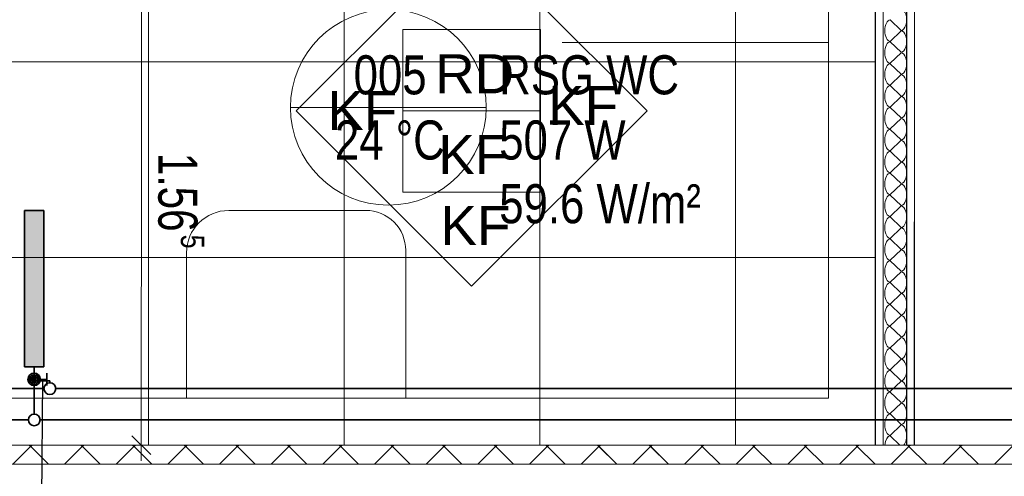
# Model space of a CAD drawing. Extents: x 229 to 926, y 37 to 878.
# Tile 186 of 194: x 558 to 620, y 666 to 695. Entities that reach past the tile are written whole.
import ezdxf
from ezdxf.lldxf.tags import DXFTag

# ---------------------------------------------------------------- set-up
doc = ezdxf.new("R2010")
doc.units = 0
doc.layers.get('0').update_dxf_attribs({"lineweight": 13})
doc.layers.add('A_BI_Innenwand', color=7, linetype='Continuous', lineweight=18, true_color=0x80ff80, plot=False)
for name, color, linetype, lineweight, true_color in [('A_BI_Raum', 1, 'Continuous', 18, 0xff0000), ('H_BI_Heizkoerper', 1, 'Continuous', 35, 0xff0000), ('H_BI_Heizkoerperflaeche', 7, 'Continuous', 35, 0xffcccc), ('H_BI_Ruecklauf', 5, 'fein_strichliert', 35, 0x0000ff), ('H_BI_Vorlauf', 7, 'Continuous', 35, 0xed0e24)]:
    doc.layers.add(name, color=color, linetype=linetype, lineweight=lineweight, true_color=true_color)
for name, color, linetype, lineweight in [('Ausstattung', 7, 'Continuous', 25), ('Beschriftung', 7, 'Continuous', 25), ('Beschriftung-A03ENJ5NI0', 7, 'Continuous', 25), ('Deckenspiegel', 7, 'Continuous', 25), ('Fullfläche', 7, 'Continuous', 25), ('Fullfläche-A03ENJ5QI0', 7, 'Continuous', 25), ('Maßlinien', 7, 'Continuous', 25), ('Maßlinien-A03ENJ5WI0', 7, 'Continuous', 25), ('Wände', 7, 'Continuous', 25), ('Wände-A03ENJ5VI0', 7, 'Continuous', 25), ('X_BI_Text', 7, 'Continuous', 25)]:
    doc.layers.add(name, color=color, linetype=linetype, lineweight=lineweight)
doc.styles.get("Standard").update_dxf_attribs({"font": 'arial.ttf'})
tags = doc.linetypes.add('fein_strichliert', pattern=[4, 1, -2, 1]).pattern_tags.tags
tags[8:9] = [DXFTag(74, 4), DXFTag(75, 0), DXFTag(340, '0'), DXFTag(46, 0.0), DXFTag(50, 0.0), DXFTag(44, 0.0), DXFTag(45, 0.0)]
tags[6:7] = [DXFTag(74, 4), DXFTag(75, 0), DXFTag(340, '0'), DXFTag(46, 0.0), DXFTag(50, 0.0), DXFTag(44, 0.0), DXFTag(45, 0.0)]
tags[4:5] = [DXFTag(74, 4), DXFTag(75, 0), DXFTag(340, '0'), DXFTag(46, 0.0), DXFTag(50, 0.0), DXFTag(44, 0.0), DXFTag(45, 0.0)]

# ---------------------------------------------------------------- blocks, each defined once
blk = doc.blocks.new('Referenz-A03ENJ5LI0', base_point=(255.728, 65.704))
at = {"layer": 'Ausstattung', "color": 0, "lineweight": -2}
for p, q in [((609.185, 693.596), (592.185, 693.596)), ((570.885, 682.846), (579.636, 682.846)), ((568.185, 670.846), (568.185, 680.146)), ((582.185, 680.297), (582.185, 670.846)), ((582.185, 670.846), (568.185, 670.846))]:
    blk.add_line(p, q, dxfattribs=at)
for centre, major_axis, end_param in [((570.885, 680.146), (0, 2.7), 1.570796), ((579.636, 680.297), (2.549, 0), 1.570797)]:
    blk.add_ellipse(centre, major_axis=major_axis, ratio=1, start_param=0, end_param=end_param, dxfattribs=at)
at = {"layer": 'Beschriftung', "color": 0, "lineweight": -2}
for p, q in [((575.179, 689.211), (586.394, 700.423)), ((586.394, 700.423), (597.606, 689.208)), ((581.993, 689.21), (581.993, 694.41)), ((581.993, 694.41), (590.793, 694.409)), ((590.793, 694.409), (590.793, 689.209)), ((586.391, 677.996), (575.179, 689.211)), ((581.992, 684.01), (581.993, 689.21)), ((590.793, 689.209), (581.993, 689.21)), ((597.606, 689.208), (586.391, 677.996)), ((590.793, 689.209), (590.792, 684.009)), ((590.792, 684.009), (581.992, 684.01))]:
    blk.add_line(p, q, dxfattribs=at)
at = {"layer": 'Fullfläche', "color": 0, "lineweight": -2}
for p, q in [((613.135, 695.032), (613.835, 694.36)), ((613.835, 694.332), (613.135, 693.66)), ((613.135, 693.632), (613.835, 692.96)), ((613.835, 692.932), (613.135, 692.26)), ((613.135, 692.232), (613.835, 691.56)), ((613.835, 691.532), (613.135, 690.86)), ((613.135, 690.832), (613.835, 690.16)), ((613.835, 690.132), (613.135, 689.46)), ((613.135, 689.432), (613.835, 688.76)), ((613.835, 688.732), (613.135, 688.06)), ((613.135, 688.032), (613.835, 687.36)), ((613.835, 687.332), (613.135, 686.66)), ((613.135, 686.632), (613.835, 685.96)), ((613.835, 685.932), (613.135, 685.26)), ((613.135, 685.232), (613.835, 684.56)), ((613.835, 684.532), (613.135, 683.86)), ((613.135, 683.832), (613.835, 683.16)), ((613.835, 683.132), (613.135, 682.46)), ((613.135, 682.432), (613.835, 681.76)), ((613.835, 681.732), (613.135, 681.06)), ((613.135, 681.032), (613.835, 680.36)), ((613.835, 680.332), (613.135, 679.66)), ((613.135, 679.632), (613.835, 678.96)), ((613.835, 678.932), (613.135, 678.26)), ((613.135, 678.232), (613.835, 677.56)), ((613.835, 677.532), (613.135, 676.86)), ((613.135, 676.832), (613.835, 676.16)), ((613.835, 676.132), (613.135, 675.46)), ((613.135, 675.432), (613.835, 674.76)), ((613.835, 674.732), (613.135, 674.06)), ((613.135, 674.032), (613.835, 673.36)), ((613.835, 673.332), (613.135, 672.66)), ((613.135, 672.632), (613.835, 671.96)), ((613.835, 671.932), (613.135, 671.26)), ((613.135, 671.232), (613.835, 670.56)), ((613.835, 670.532), (613.135, 669.86)), ((613.135, 669.832), (613.835, 669.16)), ((613.835, 669.132), (613.135, 668.46)), ((613.135, 668.432), (613.745, 667.846)), ((558.225, 667.754), (557.097, 666.624)), ((558.136, 667.846), (558.225, 667.757)), ((558.32, 667.846), (558.232, 667.757)), ((558.232, 667.754), (559.36, 666.624)), ((561.525, 667.754), (560.396, 666.624)), ((561.436, 667.846), (561.525, 667.757)), ((561.62, 667.846), (561.532, 667.757)), ((561.532, 667.754), (562.661, 666.624)), ((564.825, 667.754), (563.696, 666.624)), ((564.736, 667.846), (564.825, 667.757)), ((564.92, 667.846), (564.832, 667.757)), ((564.832, 667.754), (565.961, 666.623)), ((568.125, 667.754), (566.995, 666.623)), ((568.036, 667.846), (568.125, 667.757)), ((568.22, 667.846), (568.132, 667.757)), ((568.132, 667.754), (569.261, 666.623)), ((571.425, 667.754), (570.295, 666.623)), ((571.336, 667.846), (571.425, 667.757)), ((571.52, 667.846), (571.432, 667.757)), ((571.432, 667.754), (572.562, 666.623)), ((574.725, 667.754), (573.595, 666.622)), ((574.636, 667.846), (574.725, 667.757)), ((574.82, 667.846), (574.732, 667.757)), ((574.732, 667.754), (575.862, 666.622)), ((578.025, 667.754), (576.894, 666.622)), ((577.936, 667.846), (578.025, 667.757)), ((578.12, 667.846), (578.032, 667.757)), ((578.032, 667.754), (579.163, 666.622)), ((581.325, 667.754), (580.194, 666.622)), ((581.237, 667.846), (581.325, 667.757)), ((581.42, 667.846), (581.332, 667.757)), ((581.332, 667.754), (582.463, 666.621)), ((584.625, 667.754), (583.493, 666.621)), ((584.537, 667.846), (584.625, 667.757)), ((584.72, 667.846), (584.632, 667.757)), ((584.632, 667.754), (585.764, 666.621)), ((587.925, 667.754), (586.793, 666.621)), ((587.837, 667.846), (587.925, 667.758)), ((588.02, 667.846), (587.932, 667.758)), ((587.932, 667.754), (589.064, 666.621)), ((591.225, 667.754), (590.092, 666.621)), ((591.137, 667.846), (591.225, 667.758)), ((591.32, 667.846), (591.232, 667.758)), ((591.232, 667.754), (592.365, 666.62)), ((594.525, 667.754), (593.392, 666.62)), ((594.437, 667.846), (594.525, 667.758)), ((594.62, 667.846), (594.532, 667.758)), ((594.532, 667.754), (595.665, 666.62)), ((597.825, 667.754), (596.692, 666.62)), ((597.737, 667.846), (597.825, 667.758)), ((597.92, 667.846), (597.832, 667.758)), ((597.832, 667.754), (598.965, 666.619)), ((601.125, 667.754), (599.991, 666.619)), ((601.037, 667.846), (601.125, 667.758)), ((601.22, 667.846), (601.132, 667.758)), ((601.132, 667.754), (602.266, 666.619)), ((604.425, 667.754), (603.291, 666.619)), ((604.337, 667.846), (604.425, 667.758)), ((604.52, 667.846), (604.432, 667.758)), ((604.432, 667.754), (605.566, 666.619)), ((607.725, 667.754), (606.59, 666.619)), ((607.637, 667.846), (607.725, 667.758)), ((607.82, 667.846), (607.732, 667.758)), ((607.732, 667.754), (608.867, 666.618)), ((611.025, 667.754), (609.89, 666.618)), ((610.937, 667.846), (611.025, 667.758)), ((611.12, 667.846), (611.032, 667.758)), ((611.032, 667.754), (612.167, 666.618)), ((614.325, 667.754), (613.189, 666.618)), ((614.237, 667.846), (614.325, 667.758)), ((614.42, 667.846), (614.332, 667.758)), ((614.332, 667.754), (615.467, 666.617)), ((617.625, 667.755), (616.489, 666.617)), ((617.537, 667.846), (617.625, 667.758)), ((617.72, 667.846), (617.632, 667.758)), ((617.632, 667.755), (618.768, 666.617)), ((620.925, 667.755), (619.789, 666.617))]:
    blk.add_line(p, q, dxfattribs=at)
for centre, start_param, end_param in [((613.835, 695.046), 0, 3.141593), ((613.135, 694.346), 3.141593, 4.712389), ((613.135, 694.346), 4.712389, 6.283185), ((613.835, 693.646), 0, 3.141593), ((613.135, 692.946), 3.141593, 4.712389), ((613.135, 692.946), 4.712389, 6.283185), ((613.835, 692.246), 0, 3.141593), ((613.135, 691.546), 3.141593, 4.712389), ((613.135, 691.546), 4.712389, 6.283185), ((613.835, 690.846), 0, 3.141593), ((613.135, 690.146), 3.141593, 4.712389), ((613.135, 690.146), 4.712389, 6.283185), ((613.835, 689.446), 0, 3.141593), ((613.135, 688.746), 3.141593, 4.712389), ((613.135, 688.746), 4.712389, 6.283185), ((613.835, 688.046), 0, 3.141593), ((613.135, 687.346), 3.141593, 4.712389), ((613.135, 687.346), 4.712389, 6.283185), ((613.835, 686.646), 0, 3.141593), ((613.135, 685.946), 3.141593, 4.712389), ((613.135, 685.946), 4.712389, 6.283185), ((613.835, 685.246), 0, 3.141593), ((613.135, 684.546), 3.141593, 4.712389), ((613.135, 684.546), 4.712389, 6.283185), ((613.835, 683.846), 0, 3.141593), ((613.135, 683.146), 3.141593, 4.712389), ((613.135, 683.146), 4.712389, 6.283185), ((613.835, 682.446), 0, 3.141593), ((613.135, 681.746), 3.141593, 4.712389), ((613.135, 681.746), 4.712389, 6.283185), ((613.835, 681.046), 0, 3.141593), ((613.135, 680.346), 3.141593, 4.712389), ((613.135, 680.346), 4.712389, 6.283185), ((613.835, 679.646), 0, 3.141593), ((613.135, 678.946), 3.141593, 4.712389), ((613.135, 678.946), 4.712389, 6.283185), ((613.835, 678.246), 0, 3.141593), ((613.135, 677.546), 3.141593, 4.712389), ((613.135, 677.546), 4.712389, 6.283185), ((613.835, 676.846), 0, 3.141593), ((613.135, 676.146), 3.141593, 4.712389), ((613.135, 676.146), 4.712389, 6.283185), ((613.835, 675.446), 0, 3.141593), ((613.135, 674.746), 3.141593, 4.712389), ((613.135, 674.746), 4.712389, 6.283185), ((613.835, 674.046), 0, 3.141593), ((613.135, 673.346), 3.141593, 4.712389), ((613.135, 673.346), 4.712389, 6.283185), ((613.835, 672.646), 0, 3.141593), ((613.135, 671.946), 3.141593, 4.712389), ((613.135, 671.946), 4.712389, 6.283185), ((613.835, 671.246), 0, 3.141593), ((613.135, 670.546), 3.141593, 4.712389), ((613.135, 670.546), 4.712389, 6.283185), ((613.835, 669.846), 0, 3.141593), ((613.135, 669.146), 3.141593, 4.712389), ((613.135, 669.146), 4.712389, 6.283185), ((613.835, 668.446), 0.506003, 3.141593), ((613.135, 667.746), 3.141593, 4.566221)]:
    blk.add_ellipse(centre, major_axis=(0, -0.686), ratio=0.5, start_param=start_param, end_param=end_param, dxfattribs=at)
at = {"layer": 'Maßlinien', "color": 0, "lineweight": -2}
for p, q in [((565.298, 692.014), (565.299, 699.145)), ((565.298, 688.116), (565.298, 692.014)), ((565.295, 667.845), (565.298, 688.116)), ((565.895, 667.245), (564.695, 668.445)), ((565.295, 667.845), (564.295, 667.845)), ((565.295, 667.845), (566.295, 667.845)), ((565.295, 667.845), (565.295, 666.845))]:
    blk.add_line(p, q, dxfattribs=at)
at = {"layer": 'Wände', "color": 0, "lineweight": -2}
for p, q in [((609.185, 670.846), (609.185, 729.346)), ((612.185, 667.846), (612.185, 729.346)), ((612.685, 729.346), (612.685, 667.846)), ((614.185, 729.346), (614.185, 667.846)), ((614.685, 667.846), (614.685, 729.346)), ((556.834, 670.846), (609.185, 670.846)), ((612.185, 667.846), (552.834, 667.846)), ((673.234, 667.846), (612.185, 667.846)), ((674.034, 666.61), (549.334, 666.625))]:
    blk.add_line(p, q, dxfattribs=at)
at = {"layer": 'Beschriftung', "color": 0, "lineweight": -2, "char_height": 2.5, "attachment_point": 1, "rotation": 359.99316}
for s, insert in [('{\\fArial;RD}', (584.069, 692.836)), ('{\\fArial;KF}', (591.286, 690.812)), ('{\\fArial;KF}', (577.18, 690.483)), ('{\\fArial;KF}', (584.268, 687.669)), ('{\\fArial;KF}', (584.407, 683.135))]:
    blk.add_mtext(s, dxfattribs=dict(at, insert=insert))
at = {"layer": 'Maßlinien', "color": 0, "lineweight": -2, "attachment_point": 1, "rotation": 269.99315}
for s, insert, char_height in [('{\\W0.74;\\fArial;1.56}', (568.88, 686.525), 2.5), ('{\\W0.76;\\fArial;5}', (569.322, 681.296), 1.5)]:
    blk.add_mtext(s, dxfattribs=dict(at, insert=insert, char_height=char_height))
blk = doc.blocks.new('Referenz-A03ENJ62I0', base_point=(255.728, 65.706))
at = {"layer": 'Beschriftung-A03ENJ5NI0', "color": 0, "lineweight": -2}
for p, q in [((575.179, 689.211), (586.394, 700.423)), ((586.394, 700.423), (597.605, 689.208)), ((581.992, 689.21), (581.993, 694.41)), ((581.993, 694.41), (590.793, 694.409)), ((590.793, 694.409), (590.792, 689.209)), ((586.39, 677.996), (575.179, 689.211)), ((581.991, 684.01), (581.992, 689.21)), ((590.792, 689.209), (581.992, 689.21)), ((597.605, 689.208), (586.39, 677.996)), ((590.792, 689.209), (590.791, 684.009)), ((590.791, 684.009), (581.991, 684.01))]:
    blk.add_line(p, q, dxfattribs=at)
at = {"layer": 'Deckenspiegel', "color": 0, "lineweight": -2}
for p, q in [((565.759, 667.846), (565.759, 729.346)), ((578.259, 667.846), (578.259, 729.346)), ((590.759, 667.846), (590.759, 729.346)), ((603.259, 667.846), (603.259, 729.346)), ((612.184, 729.346), (612.184, 667.846)), ((556.833, 692.346), (612.184, 692.346)), ((556.833, 679.846), (612.184, 679.846)), ((612.184, 667.846), (556.833, 667.846))]:
    blk.add_line(p, q, dxfattribs=at)
at = {"layer": 'Fullfläche-A03ENJ5QI0', "color": 0, "lineweight": -2}
for p, q in [((613.134, 695.032), (613.834, 694.36)), ((613.834, 694.332), (613.134, 693.66)), ((613.134, 693.632), (613.834, 692.96)), ((613.834, 692.932), (613.134, 692.26)), ((613.134, 692.232), (613.834, 691.56)), ((613.834, 691.532), (613.134, 690.86)), ((613.134, 690.832), (613.834, 690.16)), ((613.834, 690.132), (613.134, 689.46)), ((613.134, 689.432), (613.834, 688.76)), ((613.834, 688.732), (613.134, 688.06)), ((613.134, 688.032), (613.834, 687.36)), ((613.834, 687.332), (613.134, 686.66)), ((613.134, 686.632), (613.834, 685.96)), ((613.834, 685.932), (613.134, 685.26)), ((613.134, 685.232), (613.834, 684.56)), ((613.834, 684.532), (613.134, 683.86)), ((613.134, 683.832), (613.834, 683.16)), ((613.834, 683.132), (613.134, 682.46)), ((613.134, 682.432), (613.834, 681.76)), ((613.834, 681.732), (613.134, 681.06)), ((613.134, 681.032), (613.834, 680.36)), ((613.834, 680.332), (613.134, 679.66)), ((613.134, 679.632), (613.834, 678.96)), ((613.834, 678.932), (613.134, 678.26)), ((613.134, 678.232), (613.834, 677.56)), ((613.834, 677.532), (613.134, 676.86)), ((613.134, 676.832), (613.834, 676.16)), ((613.834, 676.132), (613.134, 675.46)), ((613.134, 675.432), (613.834, 674.76)), ((613.834, 674.732), (613.134, 674.06)), ((613.134, 674.032), (613.834, 673.36)), ((613.834, 673.332), (613.134, 672.66)), ((613.134, 672.632), (613.834, 671.96)), ((613.834, 671.932), (613.134, 671.26)), ((613.134, 671.232), (613.834, 670.56)), ((613.834, 670.532), (613.134, 669.86)), ((613.134, 669.832), (613.834, 669.16)), ((613.834, 669.132), (613.134, 668.46)), ((613.134, 668.432), (613.745, 667.846)), ((558.225, 667.754), (557.096, 666.625)), ((558.136, 667.846), (558.225, 667.757)), ((558.32, 667.846), (558.231, 667.757)), ((558.231, 667.754), (559.36, 666.624)), ((561.525, 667.754), (560.396, 666.624)), ((561.436, 667.846), (561.525, 667.757)), ((561.62, 667.846), (561.531, 667.757)), ((561.531, 667.754), (562.66, 666.624)), ((564.825, 667.754), (563.695, 666.624)), ((564.736, 667.846), (564.825, 667.757)), ((564.92, 667.846), (564.831, 667.757)), ((564.831, 667.754), (565.961, 666.624)), ((568.125, 667.754), (566.995, 666.623)), ((568.036, 667.846), (568.125, 667.757)), ((568.22, 667.846), (568.131, 667.757)), ((568.131, 667.754), (569.261, 666.623)), ((571.425, 667.754), (570.295, 666.623)), ((571.336, 667.846), (571.425, 667.758)), ((571.52, 667.846), (571.431, 667.758)), ((571.431, 667.754), (572.561, 666.623)), ((574.725, 667.754), (573.594, 666.623)), ((574.636, 667.846), (574.725, 667.758)), ((574.82, 667.846), (574.731, 667.758)), ((574.731, 667.754), (575.862, 666.622)), ((578.025, 667.754), (576.894, 666.622)), ((577.936, 667.846), (578.025, 667.758)), ((578.12, 667.846), (578.031, 667.758)), ((578.031, 667.754), (579.162, 666.622)), ((581.325, 667.754), (580.193, 666.622)), ((581.236, 667.846), (581.325, 667.758)), ((581.42, 667.846), (581.331, 667.758)), ((581.331, 667.754), (582.463, 666.622)), ((584.625, 667.754), (583.493, 666.621)), ((584.536, 667.846), (584.625, 667.758)), ((584.72, 667.846), (584.631, 667.758)), ((584.631, 667.754), (585.763, 666.621)), ((587.925, 667.754), (586.792, 666.621)), ((587.836, 667.846), (587.925, 667.758)), ((588.02, 667.846), (587.931, 667.758)), ((587.931, 667.754), (589.064, 666.621)), ((591.225, 667.754), (590.092, 666.621)), ((591.136, 667.846), (591.225, 667.758)), ((591.32, 667.846), (591.231, 667.758)), ((591.231, 667.754), (592.364, 666.62)), ((594.525, 667.754), (593.392, 666.62)), ((594.436, 667.846), (594.525, 667.758)), ((594.62, 667.846), (594.531, 667.758)), ((594.531, 667.754), (595.664, 666.62)), ((597.824, 667.755), (596.691, 666.62)), ((597.736, 667.846), (597.824, 667.758)), ((597.919, 667.846), (597.831, 667.758)), ((597.831, 667.755), (598.965, 666.62)), ((601.125, 667.755), (599.991, 666.619)), ((601.036, 667.846), (601.125, 667.758)), ((601.219, 667.846), (601.131, 667.758)), ((601.131, 667.755), (602.265, 666.619)), ((604.424, 667.755), (603.29, 666.619)), ((604.336, 667.846), (604.424, 667.758)), ((604.519, 667.846), (604.431, 667.758)), ((604.431, 667.755), (605.566, 666.619)), ((607.725, 667.755), (606.59, 666.619)), ((607.636, 667.846), (607.725, 667.758)), ((607.819, 667.846), (607.731, 667.758)), ((607.731, 667.755), (608.866, 666.618)), ((611.024, 667.755), (609.889, 666.618)), ((610.936, 667.846), (611.024, 667.758)), ((611.119, 667.846), (611.031, 667.758)), ((611.031, 667.755), (612.167, 666.618)), ((614.324, 667.755), (613.189, 666.618)), ((614.236, 667.846), (614.324, 667.758)), ((614.419, 667.846), (614.331, 667.758)), ((614.331, 667.755), (615.467, 666.618)), ((617.625, 667.755), (616.489, 666.618)), ((617.536, 667.846), (617.625, 667.758)), ((617.719, 667.846), (617.631, 667.758)), ((617.631, 667.755), (618.767, 666.617)), ((620.924, 667.755), (619.788, 666.617))]:
    blk.add_line(p, q, dxfattribs=at)
for centre, start_param, end_param in [((613.834, 695.046), 0, 3.141593), ((613.134, 694.346), 3.141593, 4.712389), ((613.134, 694.346), 4.712389, 6.283185), ((613.834, 693.646), 0, 3.141593), ((613.134, 692.946), 3.141593, 4.712389), ((613.134, 692.946), 4.712389, 6.283185), ((613.834, 692.246), 0, 3.141593), ((613.134, 691.546), 3.141593, 4.712389), ((613.134, 691.546), 4.712389, 6.283185), ((613.834, 690.846), 0, 3.141593), ((613.134, 690.146), 3.141593, 4.712389), ((613.134, 690.146), 4.712389, 6.283185), ((613.834, 689.446), 0, 3.141593), ((613.134, 688.746), 3.141593, 4.712389), ((613.134, 688.746), 4.712389, 6.283185), ((613.834, 688.046), 0, 3.141593), ((613.134, 687.346), 3.141593, 4.712389), ((613.134, 687.346), 4.712389, 6.283185), ((613.834, 686.646), 0, 3.141593), ((613.134, 685.946), 3.141593, 4.712389), ((613.134, 685.946), 4.712389, 6.283185), ((613.834, 685.246), 0, 3.141593), ((613.134, 684.546), 3.141593, 4.712389), ((613.134, 684.546), 4.712389, 6.283185), ((613.834, 683.846), 0, 3.141593), ((613.134, 683.146), 3.141593, 4.712389), ((613.134, 683.146), 4.712389, 6.283185), ((613.834, 682.446), 0, 3.141593), ((613.134, 681.746), 3.141593, 4.712389), ((613.134, 681.746), 4.712389, 6.283185), ((613.834, 681.046), 0, 3.141593), ((613.134, 680.346), 3.141593, 4.712389), ((613.134, 680.346), 4.712389, 6.283185), ((613.834, 679.646), 0, 3.141593), ((613.134, 678.946), 3.141593, 4.712389), ((613.134, 678.946), 4.712389, 6.283185), ((613.834, 678.246), 0, 3.141593), ((613.134, 677.546), 3.141593, 4.712389), ((613.134, 677.546), 4.712389, 6.283185), ((613.834, 676.846), 0, 3.141593), ((613.134, 676.146), 3.141593, 4.712389), ((613.134, 676.146), 4.712389, 6.283185), ((613.834, 675.446), 0, 3.141593), ((613.134, 674.746), 3.141593, 4.712389), ((613.134, 674.746), 4.712389, 6.283185), ((613.834, 674.046), 0, 3.141593), ((613.134, 673.346), 3.141593, 4.712389), ((613.134, 673.346), 4.712389, 6.283185), ((613.834, 672.646), 0, 3.141593), ((613.134, 671.946), 3.141593, 4.712389), ((613.134, 671.946), 4.712389, 6.283185), ((613.834, 671.246), 0, 3.141593), ((613.134, 670.546), 3.141593, 4.712389), ((613.134, 670.546), 4.712389, 6.283185), ((613.834, 669.846), 0, 3.141593), ((613.134, 669.146), 3.141593, 4.712389), ((613.134, 669.146), 4.712389, 6.283185), ((613.834, 668.446), 0.506003, 3.141593), ((613.134, 667.746), 3.141593, 4.566221)]:
    blk.add_ellipse(centre, major_axis=(0, -0.686), ratio=0.5, start_param=start_param, end_param=end_param, dxfattribs=at)
at = {"layer": 'Maßlinien-A03ENJ5WI0', "color": 0, "lineweight": -2}
for p, q in [((565.298, 692.014), (565.298, 699.145)), ((565.297, 688.116), (565.298, 692.014)), ((565.295, 667.845), (565.297, 688.116)), ((565.895, 667.245), (564.695, 668.445)), ((565.295, 667.845), (564.295, 667.845)), ((565.295, 667.845), (566.295, 667.845)), ((565.295, 667.845), (565.295, 666.845))]:
    blk.add_line(p, q, dxfattribs=at)
at = {"layer": 'Wände-A03ENJ5VI0', "color": 0, "lineweight": -2}
for p, q in [((609.184, 670.846), (609.184, 729.346)), ((612.184, 667.846), (612.184, 729.346)), ((612.684, 729.346), (612.684, 667.846)), ((614.184, 729.346), (614.184, 667.846)), ((614.684, 667.846), (614.684, 729.346)), ((556.833, 670.846), (609.184, 670.846)), ((612.184, 667.846), (552.833, 667.846)), ((673.233, 667.846), (612.184, 667.846)), ((674.033, 666.611), (549.333, 666.626))]:
    blk.add_line(p, q, dxfattribs=at)
at = {"layer": 'Beschriftung-A03ENJ5NI0', "color": 0, "lineweight": -2, "char_height": 2.49999, "attachment_point": 1, "rotation": 359.99316}
for s, insert in [('{\\fArial;RD}', (584.068, 692.836)), ('{\\fArial;KF}', (591.285, 690.812)), ('{\\fArial;KF}', (577.179, 690.483)), ('{\\fArial;KF}', (584.268, 687.669)), ('{\\fArial;KF}', (584.407, 683.136))]:
    blk.add_mtext(s, dxfattribs=dict(at, insert=insert))
at = {"layer": 'Maßlinien-A03ENJ5WI0', "color": 0, "lineweight": -2, "attachment_point": 1, "rotation": 269.99315}
for s, insert, char_height in [('{\\W0.74;\\fArial;1.56}', (568.879, 686.525), 2.49999), ('{\\W0.76;\\fArial;5}', (569.321, 681.296), 1.5)]:
    blk.add_mtext(s, dxfattribs=dict(at, insert=insert, char_height=char_height))
blk = doc.blocks.new('Wand-A03ENJ8II0', base_point=(612.182, 667.843))
at = {"color": 0, "linetype": 'ByBlock', "lineweight": -2, "ltscale": 0.18}
for p, q in [((612.182, 729.346), (612.182, 667.843)), ((614.695, 729.345), (614.669, 667.843))]:
    blk.add_line(p, q, dxfattribs=at)
blk = doc.blocks.new('RSG WC-A03ENJ96I0', base_point=(573.522, 681.884))
at = {"color": 0, "linetype": 'ByBlock', "lineweight": -2, "ltscale": 0.18}
blk.add_line((574.824, 689.436), (587.324, 689.436), dxfattribs=at)
blk.add_circle((581.074, 689.436), 6.25, dxfattribs=at)
at = {"color": 0, "linetype": 'ByBlock', "lineweight": -2, "ltscale": 0.18, "char_height": 2.5, "attachment_point": 1}
for s, insert in [('{\\W0.8;\\fArial;005}', (578.858, 692.77)), ('{\\W0.8;\\fArial;RSG WC}', (588.158, 692.77)), ('{\\W0.8;\\fArial;24 °C}', (577.66, 688.603)), ('{\\W0.8;\\fArial;507 W}', (588.158, 688.603)), ('{\\W0.8;\\fArial;59.6 W/m²}', (588.158, 684.528))]:
    blk.add_mtext(s, dxfattribs=dict(at, insert=insert))
blk = doc.blocks.new('Wand-A03ENJ9CI0', base_point=(549.333, 662.843))
at = {"color": 0, "linetype": 'ByBlock', "lineweight": -2, "ltscale": 0.18}
for p, q in [((612.182, 667.843), (549.333, 667.843)), ((670.033, 667.843), (614.669, 667.843))]:
    blk.add_line(p, q, dxfattribs=at)
blk = doc.blocks.new('Heizkörper-A03ENJ9MI0', base_point=(557.833, 671.244))
at = {"color": 0, "linetype": 'ByBlock', "lineweight": -2, "ltscale": 0.35}
for p, q in [((557.833, 682.844), (559.073, 682.844)), ((557.833, 672.844), (557.833, 682.844)), ((559.073, 682.844), (559.073, 672.844)), ((559.073, 672.844), (557.833, 672.844))]:
    blk.add_line(p, q, dxfattribs=at)
at = {"layer": 'H_BI_Heizkoerperflaeche', "linetype": 'ByBlock', "lineweight": -2, "ltscale": 0.35}
blk.add_solid([(557.833, 682.844), (559.073, 682.844), (557.833, 672.844), (559.073, 672.844)], dxfattribs=at)
at = {"layer": 'H_BI_Ruecklauf', "linetype": 'fein_strichliert', "lineweight": -2, "ltscale": 0.35}
blk.add_line((558.453, 672.844), (558.453, 671.944), dxfattribs=at)
blk.add_circle((558.453, 671.944), 0.1, dxfattribs=at)
at = {"layer": 'H_BI_Vorlauf', "linetype": 'ByBlock', "lineweight": -2, "ltscale": 0.35}
for p, q in [((558.453, 672.844), (558.453, 671.244)), ((559.253, 672.444), (559.253, 671.644)), ((558.853, 672.044), (559.253, 672.044))]:
    blk.add_line(p, q, dxfattribs=at)
for radius in [0.4, 0.3, 0.2, 0.1]:
    blk.add_circle((558.453, 672.044), radius, dxfattribs=at)
blk = doc.blocks.new('Bauteilbeschriftung-A03ENJ9OI0', base_point=(558.862, 645.431))
at = {"color": 0, "linetype": 'ByBlock', "lineweight": -2, "ltscale": 0.25}
blk.add_line((558.862, 657.431), (559.013, 672.044), dxfattribs=at)
at = {"color": 0, "lineweight": -2}
for p, q in [((558.862, 657.431), (597.507, 657.431)), ((558.862, 645.431), (558.862, 657.431)), ((597.507, 657.431), (597.507, 645.431)), ((597.507, 645.431), (558.862, 645.431))]:
    blk.add_line(p, q, dxfattribs=at)
at = {"color": 0, "linetype": 'ByBlock', "lineweight": -2, "ltscale": 0.25, "char_height": 2.5, "attachment_point": 1}
for s, insert in [('{\\W0.8;\\fArial;Flächenheizkörper}', (566.786, 656.681)), ('{\\W0.8;\\fArial;L: 500 H: 900 T: 62}', (566.405, 652.681)), ('{\\W0.8;\\fArial;Qist =507 Watt  ms: 14.9 kg/h}', (559.906, 648.681))]:
    blk.add_mtext(s, dxfattribs=dict(at, insert=insert))
blk = doc.blocks.new('Mapress Edelstahl Rohr 14401-A03ENJEYI0', base_point=(558.453, 669.83))
at = {"color": 0, "linetype": 'ByBlock', "lineweight": -2, "ltscale": 0.35}
blk.add_line((558.453, 671.244), (558.453, 669.83), dxfattribs=at)
blk = doc.blocks.new('Mapress Edelstahl Rohr 14401-A03ENJF0I0', base_point=(550.768, 669.08))
at = {"color": 0, "linetype": 'ByBlock', "lineweight": -2, "ltscale": 0.35}
for p, q in [((551.143, 669.83), (551.143, 674.444)), ((558.078, 669.455), (551.143, 669.455))]:
    blk.add_line(p, q, dxfattribs=at)
at = {"color": 0, "lineweight": -2}
blk.add_ellipse((551.143, 669.455), major_axis=(0.265, 0.265), ratio=1, start_param=0, end_param=4.712389, dxfattribs=at)
blk = doc.blocks.new('T-Stück-A03ENJF2I0', base_point=(558.078, 669.08))
at = {"color": 0, "lineweight": -2}
blk.add_circle((558.453, 669.455), 0.375, dxfattribs=at)
blk = doc.blocks.new('Mapress Edelstahl Rohr 14401-A03ENJF4I0', base_point=(558.453, 671.83))
at = {"color": 0, "linetype": 'ByBlock', "lineweight": -2, "ltscale": 0.35}
for p, q in [((558.453, 671.944), (559.453, 671.944)), ((559.453, 671.944), (559.453, 671.83))]:
    blk.add_line(p, q, dxfattribs=at)
blk = doc.blocks.new('Mapress Edelstahl Rohr 14401-A03ENJF6I0', base_point=(550.768, 671.08))
at = {"color": 0, "linetype": 'ByBlock', "lineweight": -2, "ltscale": 0.35}
for p, q in [((551.143, 671.83), (551.143, 673.744)), ((559.078, 671.455), (551.143, 671.455))]:
    blk.add_line(p, q, dxfattribs=at)
at = {"color": 0, "linetype": 'Continuous', "lineweight": -2, "ltscale": 0.35}
blk.add_ellipse((551.143, 671.455), major_axis=(0.265, 0.265), ratio=1, start_param=0, end_param=4.712389, dxfattribs=at)
blk = doc.blocks.new('T-Stück-A03ENJF8I0', base_point=(559.078, 671.08))
at = {"color": 0, "linetype": 'Continuous', "lineweight": -2, "ltscale": 0.35}
blk.add_circle((559.453, 671.455), 0.375, dxfattribs=at)
blk = doc.blocks.new('Mapress Edelstahl Rohr 14401-A03ENJFEI0', base_point=(559.828, 671.455))
at = {"color": 0, "linetype": 'ByBlock', "lineweight": -2, "ltscale": 0.35}
blk.add_line((654.165, 671.455), (559.828, 671.455), dxfattribs=at)
blk = doc.blocks.new('Mapress Edelstahl Rohr 14401-A03ENJFMI0', base_point=(558.828, 669.455))
at = {"color": 0, "linetype": 'ByBlock', "lineweight": -2, "ltscale": 0.35}
blk.add_line((652.165, 669.455), (558.828, 669.455), dxfattribs=at)

msp = doc.modelspace()

# ---------------------------------------------------------------- block references
at = {"color": 251, "lineweight": 13, "ltscale": 0.13, "true_color": 0x606060}
for name, p in [('Referenz-A03ENJ5LI0', (255.728, 65.704)), ('Referenz-A03ENJ62I0', (255.728, 65.706))]:
    msp.add_blockref(name, p, dxfattribs=at)
at = {"layer": 'A_BI_Innenwand', "ltscale": 0.18}
for name, p in [('Wand-A03ENJ8II0', (612.182, 667.843)), ('Wand-A03ENJ9CI0', (549.333, 662.843))]:
    msp.add_blockref(name, p, dxfattribs=at)
at = {"layer": 'A_BI_Raum', "ltscale": 0.18}
msp.add_blockref('RSG WC-A03ENJ96I0', (573.522, 681.884), dxfattribs=at)
at = {"layer": 'H_BI_Heizkoerper', "ltscale": 0.35}
msp.add_blockref('Heizkörper-A03ENJ9MI0', (557.833, 671.244), dxfattribs=at)
at = {"layer": 'H_BI_Ruecklauf', "ltscale": 0.35}
for name, p in [('Mapress Edelstahl Rohr 14401-A03ENJF6I0', (550.768, 671.08)), ('Mapress Edelstahl Rohr 14401-A03ENJF4I0', (558.453, 671.83)), ('T-Stück-A03ENJF8I0', (559.078, 671.08)), ('Mapress Edelstahl Rohr 14401-A03ENJFEI0', (559.828, 671.455))]:
    msp.add_blockref(name, p, dxfattribs=at)
at = {"layer": 'H_BI_Vorlauf', "ltscale": 0.35}
for name, p in [('Mapress Edelstahl Rohr 14401-A03ENJF0I0', (550.768, 669.08)), ('Mapress Edelstahl Rohr 14401-A03ENJEYI0', (558.453, 669.83)), ('T-Stück-A03ENJF2I0', (558.078, 669.08)), ('Mapress Edelstahl Rohr 14401-A03ENJFMI0', (558.828, 669.455))]:
    msp.add_blockref(name, p, dxfattribs=at)
at = {"layer": 'X_BI_Text', "ltscale": 0.25}
msp.add_blockref('Bauteilbeschriftung-A03ENJ9OI0', (558.862, 645.431), dxfattribs=at)

doc.saveas('drawing.dxf')
